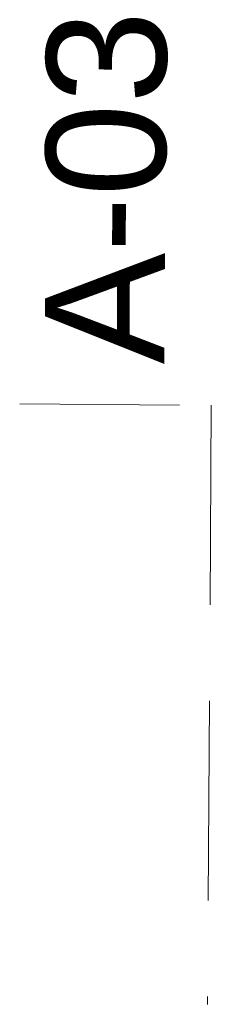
# Model space of a CAD drawing. Header units: millimetres. Extents: x -19278 to 18011, y -32369 to 41467.
# Tile 64 of 64: x 9455 to 9695, y 40235 to 41467. Entities that reach past the tile are written whole.
import ezdxf
from ezdxf.xclip import XClip

# ---------------------------------------------------------------- set-up
doc = ezdxf.new("R2010")
doc.units = ezdxf.units.MM
doc.header["$MEASUREMENT"] = 0
doc.header["$XCLIPFRAME"] = 0
doc.linetypes.add('Przerywana', pattern=[370, 250, -120])
doc.layers.add('2D - Rysunki i Obrazki', color=7, linetype='Continuous')
doc.layers.add('PT.A.01_1_- Ukryta_Nr_pióra__5_Nr_pióra__17', color=7, linetype='Continuous', lineweight=18, true_color=0x40a5ff)
doc.styles.add('GENERATED_STYLE_4', font='txt')

# ---------------------------------------------------------------- blocks, each defined once
blk = doc.blocks.new('Rysunek_1_1', base_point=(2114.4, 3072.6))
at = {"layer": 'PT.A.01_1_- Ukryta_Nr_pióra__5_Nr_pióra__17', "linetype": 'Continuous'}
blk.add_line((9654.8, 40985), (9454.8, 40986.3), dxfattribs=at)
at = {"layer": 'PT.A.01_1_- Ukryta_Nr_pióra__5_Nr_pióra__17', "linetype": 'Przerywana'}
blk.add_line((9694.8, 40984.7), (9689.9, 40234.7), dxfattribs=at)
at = {"layer": 'PT.A.01_1_- Ukryta_Nr_pióra__5_Nr_pióra__17', "linetype": 'Continuous', "insert": (9641, 41478.5), "char_height": 150, "attachment_point": 9, "rotation": 89.6225, "style": 'GENERATED_STYLE_4'}
blk.add_mtext('\\A1;{\\fArial|b0|i0|c238|p38;A-03}', dxfattribs=at)

msp = doc.modelspace()

# ---------------------------------------------------------------- block references
at = {"layer": '2D - Rysunki i Obrazki', "color": 151, "linetype": 'Continuous', "lineweight": 13, "true_color": 0x80c2ff}
ref = msp.add_blockref('Rysunek_1_1', (2114.4, 3072.6), dxfattribs=at)
XClip(ref).set_block_clipping_path([(-11177.5234049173, -36557.2258517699), (29952.3944637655, -28108.1790241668), (15406.2423630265, 42702.4169420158), (-25723.6755056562, 34253.3701144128)])

doc.saveas('drawing.dxf')
